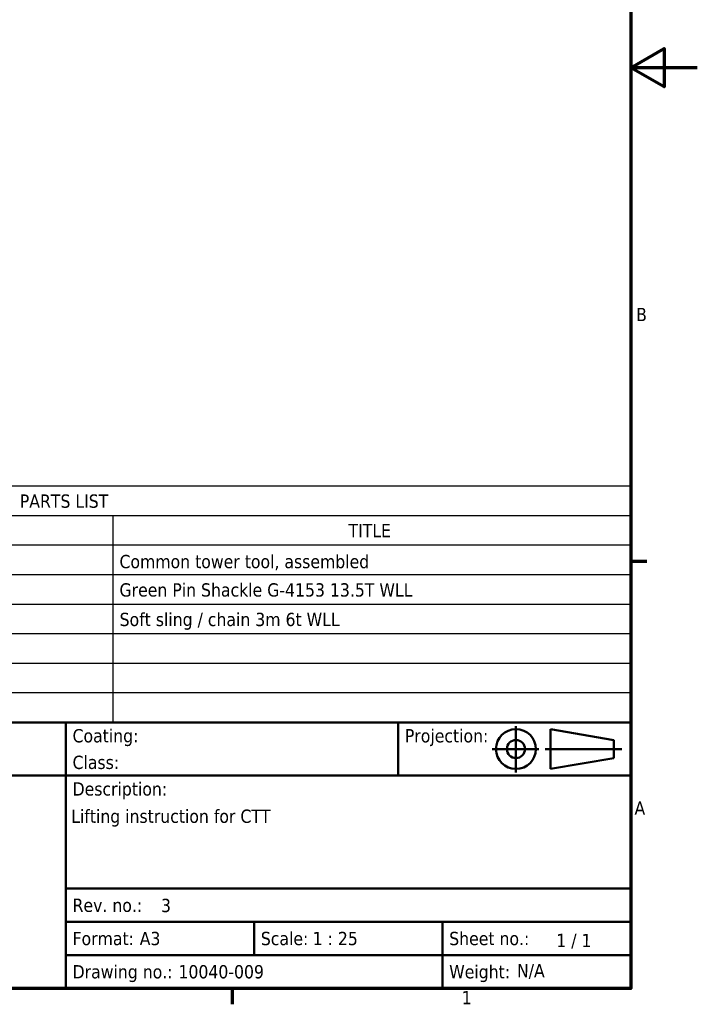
# Model space of a CAD drawing. Header units: millimetres. Extents: x 0 to 10500, y 0 to 7425.
# Tile 44 of 45: x 7951 to 10500, y 190 to 3893. Entities that reach past the tile are written whole.
import ezdxf
from ezdxf.enums import TextEntityAlignment as Align

# ---------------------------------------------------------------- set-up
doc = ezdxf.new("R2010")
doc.units = ezdxf.units.MM
doc.header["$LTSCALE"] = 25
for name, color, linetype, lineweight in [('Border (ISO)', 7, 'Continuous', 70), ('Symbol (ISO)', 7, 'Continuous', 25), ('Title (ISO)', 7, 'Continuous', 50)]:
    doc.layers.add(name, color=color, linetype=linetype, lineweight=lineweight)
doc.styles.add('Label Text (ISO)', font='tahoma.ttf')
doc.styles.add('Note Text (ISO)', font='tahoma.ttf')

# ---------------------------------------------------------------- blocks, each defined once
blk = doc.blocks.new('Borders Default Border')
at = {"layer": 'Border (ISO)'}
for p, q in [((410, 74.25), (412.4, 74.25)), ((350, 10), (350, 7.6))]:
    blk.add_line(p, q, dxfattribs=at)
at = {"layer": 'Border (ISO)', "flags": 128}
for points in [[(10, 10), (10, 287), (410, 287), (410, 10), (10, 10)], [(420, 148.5), (410, 148.5), (415, 151.39), (415, 145.61), (410, 148.5)]]:
    blk.add_lwpolyline(points, dxfattribs=at)
at = {"layer": 'Border (ISO)', "char_height": 2, "attachment_point": 7, "style": 'Label Text (ISO)'}
for s, insert in [('B', (410.79, 110.37)), ('A', (410.55, 36.12)), ('1', (384.55, 7.6))]:
    blk.add_mtext(s, dxfattribs=dict(at, insert=insert))
blk = doc.blocks.new('Title Blocks Advantis')
at = {"layer": 'Title (ISO)'}
for p, q in [((270.07, 150), (100.07, 150)), ((185.07, 142), (185.07, 150)), ((235.07, 142), (235.07, 150)), ((270.07, 110), (270.07, 150)), ((257.98, 149), (267.51, 147.36)), ((257.98, 149), (257.98, 143)), ((267.51, 144.64), (267.51, 147.36)), ((257.98, 143), (267.51, 144.64)), ((100.07, 142), (270.07, 142)), ((185.07, 142), (185.07, 120)), ((185.07, 125), (270.07, 125)), ((185.07, 120), (270.07, 120)), ((185.07, 120), (185.07, 115)), ((213.4, 120), (213.4, 115)), ((241.74, 120), (241.74, 115)), ((185.07, 115), (241.74, 115)), ((185.07, 115), (185.07, 110)), ((241.74, 115), (270.07, 115)), ((241.74, 115), (241.74, 110)), ((100.07, 110), (270.07, 110))]:
    blk.add_line(p, q, dxfattribs=at)
at = {"layer": 'Title (ISO)', "linetype": 'Continuous'}
for p, q in [((252.78, 149.43), (252.78, 142.49)), ((249.2, 146), (256.24, 146)), ((268.72, 146), (257.17, 146))]:
    blk.add_line(p, q, dxfattribs=at)
at = {"layer": 'Title (ISO)'}
for radius in [3, 1.36]:
    blk.add_circle((252.78, 146), radius, dxfattribs=at)
at = {"layer": 'Title (ISO)', "style": 'Note Text (ISO)'}
for s, p in [('Coating: ', (186.07, 148)), ('Projection:', (236.07, 148)), ('Class: ', (186.07, 144)), ('Rev. no.:', (186.07, 122.5)), ('Format:', (186.07, 117.5)), ('Scale:', (214.4, 117.5)), ('Sheet no.:', (242.74, 117.5)), ('Drawing no.:', (186.07, 112.5)), ('Weight:', (242.74, 112.5))]:
    blk.add_text(s, height=2, dxfattribs=at).set_placement(p, align=Align.MIDDLE_LEFT)
blk.add_text('Description:', height=2, dxfattribs=at).set_placement((186.07, 141), align=Align.TOP_LEFT)
blk.add_text('1 / 1 ', height=2, rotation=359.8523, dxfattribs=at).set_placement((258.85, 117.21), align=Align.MIDDLE_LEFT)
for tag, p in [('AUTHOR_001', (117.72, 147)), ('CREATION_DATE_001', (108.65, 143)), ('TITLE_001', (185.87, 134.9)), ('REVISION_NUMBER_001', (199.38, 121.47)), ('Sheet_Size_001', (196.18, 116.5)), ('Initial_View_Scale_001', (222.2, 116.5)), ('PART_NUMBER_001', (202, 111.5))]:
    blk.add_attdef(tag, p, '', height=2, dxfattribs=at)
for tag, p in [('Dimensions', (151.57, 148)), ('Coating', (197.07, 148)), ('Material', (147.57, 144)), ('Class', (194.07, 144))]:
    blk.add_attdef(tag, text='', height=2, dxfattribs=at).set_placement(p, align=Align.MIDDLE_LEFT)
blk.add_attdef('MASS\\P1;_001', (252.94, 111.67), '', height=2, rotation=359.8523, dxfattribs=at)
blk = doc.blocks.new('PARTS LIST')
at = {"layer": 'Symbol (ISO)'}
for p, q in [((410.12, 85.53), (240, 85.53)), ((410.12, 85.53), (410.12, 81.09)), ((410.12, 81.09), (240, 81.09)), ((332.07, 81.09), (332.07, 76.65)), ((410.12, 81.09), (410.12, 76.65)), ((410.12, 76.65), (240, 76.65)), ((332.07, 76.65), (332.07, 50)), ((410.12, 76.65), (410.12, 50)), ((410.12, 72.21), (240, 72.21)), ((410.12, 67.77), (240, 67.77)), ((410.12, 63.33), (240, 63.33)), ((410.12, 58.88), (240, 58.88)), ((410.12, 54.44), (240, 54.44)), ((410.12, 50), (240, 50))]:
    blk.add_line(p, q, dxfattribs=at)
at = {"layer": 'Symbol (ISO)', "char_height": 2, "attachment_point": 7, "style": 'Label Text (ISO)'}
for s, insert in [('PARTS LIST', (318.06, 82.26)), ('TITLE', (367.52, 77.87)), ('Common tower tool, assembled', (333.06, 72.89)), ('Green Pin Shackle G-4153 13.5T WLL', (333.06, 68.9)), ('Soft sling / chain 3m 6t WLL', (333.08, 63.93))]:
    blk.add_mtext(s, dxfattribs=dict(at, insert=insert))

msp = doc.modelspace()

# ---------------------------------------------------------------- block references
at = {"xscale": 25, "yscale": 25, "zscale": 25}
msp.add_blockref('Borders Default Border', (0, 0), dxfattribs=at)
ref = msp.add_blockref('Title Blocks Advantis', (3498.215, -2500), dxfattribs=dict(xscale=25, yscale=25, zscale=25))
ref.add_attrib('TITLE_001', 'Lifting instruction for CTT', (8144.929, 872.414), dxfattribs={"layer": 'Title (ISO)', "height": 50, "style": 'Note Text (ISO)'})
ref.add_attrib('PART_NUMBER_001', '10040-009', (8548.311, 287.517), dxfattribs={"layer": 'Title (ISO)', "height": 50, "style": 'Note Text (ISO)'})
ref.add_attrib('REVISION_NUMBER_001', '3', (8482.596, 536.706), dxfattribs={"layer": 'Title (ISO)', "height": 50, "style": 'Note Text (ISO)'})
ref.add_attrib('Sheet_Size_001', 'A3', (8402.623, 412.5), dxfattribs={"layer": 'Title (ISO)', "height": 50, "style": 'Note Text (ISO)'})
ref.add_attrib('MASS\\P1;_001', 'N/A', (9821.612, 291.828), dxfattribs={"layer": 'Title (ISO)', "height": 50, "rotation": 359.852291, "style": 'Note Text (ISO)'})
ref.add_attrib('Initial_View_Scale_001', '1 : 25', (9053.099, 412.5), dxfattribs={"layer": 'Title (ISO)', "height": 50, "style": 'Note Text (ISO)'})
at = {"layer": 'Symbol (ISO)', "xscale": 25, "yscale": 25, "zscale": 25}
msp.add_blockref('PARTS LIST', (0, 0), dxfattribs=at)

doc.saveas('drawing.dxf')
